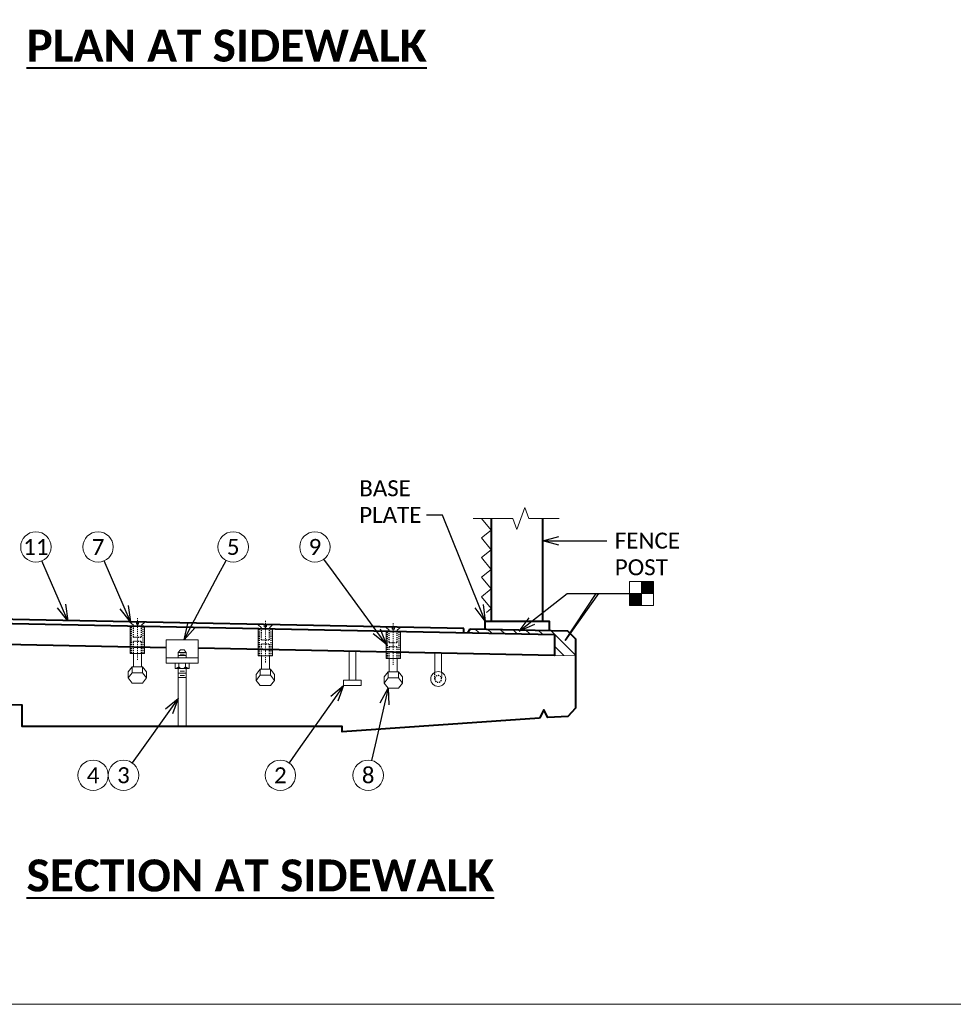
# Model space of a CAD drawing. Header units: metres. Extents: x -138 to 797, y -50 to 519.
# Tile 164 of 256: x -39 to 49, y 267 to 359. Entities that reach past the tile are written whole.
import ezdxf
from ezdxf import colors
from ezdxf.entities.mleader import LeaderData, LeaderLine
from ezdxf.enums import TextEntityAlignment as Align
from ezdxf.math import Vec2, Vec3

# ---------------------------------------------------------------- set-up
doc = ezdxf.new("R2010")
doc.units = ezdxf.units.M
doc.header["$MEASUREMENT"] = 0
doc.linetypes.add('Wisdot2', pattern=[0.125, 0.0625, -0.0625])
doc.linetypes.add('Wisdot4', pattern=[0.28125, 0.125, -0.0625, 0.03125, -0.0625])
for name, color, linetype, lineweight in [('B_ANNO_BREAK', 7, 'Continuous', 18), ('B_ANNO_DIM', 7, 'Continuous', 18), ('B_ANNO_SYMB', 7, 'Continuous', 18), ('B_ANNO_TEXT', 7, 'Continuous', 18), ('B_ANNO_TEXT_TITLE', 7, 'Continuous', 40), ('B_CNTR', 1, 'Wisdot4', 18), ('B_DETAIL', 7, 'Continuous', 18), ('B_DETAIL_HIDDEN', 7, 'Wisdot2', 25), ('B_DETAIL_OBJ', 7, 'Continuous', 40)]:
    doc.layers.add(name, color=color, linetype=linetype, lineweight=lineweight)
doc.layers.add('B_ANNO_NOPLOT', color=47, linetype='Continuous', lineweight=18, plot=False)
doc.styles.add('Annotative', font='calibri.ttf', dxfattribs={"height": 0.0625})
doc.styles.get("Standard").update_dxf_attribs({"font": 'calibri.ttf'})
doc.styles.add('Title', font='calibrib.ttf', dxfattribs={"height": 0.125})

# ---------------------------------------------------------------- blocks, each defined once
blk = doc.blocks.new('INS_JTSS_ATGRSDWK+SS_BASE')
at = {"layer": 'B_ANNO_NOPLOT', "flags": 128}
blk.add_lwpolyline([(0, 0), (0, 252), (323.9277, 252), (323.9277, 238.8552), (378, 238.8552), (378, 40.4996), (316.5708, 40.4996), (316.5708, 0)], close=True, dxfattribs=at)
at = {"style": 'Annotative'}
blk.add_attdef('DIM12', text='', height=1.5, rotation=90, dxfattribs=at).set_placement((9.8635, -92.4421), align=Align.MIDDLE_CENTER)
at = {"layer": 'B_ANNO_DIM', "lineweight": 30}
for tag, p in [('BAR1', (10.7294, -248.1165)), ('BAR3', (129.0984, -257.5272))]:
    blk.add_attdef(tag, text='', height=1.5, dxfattribs=at).set_placement(p, align=Align.TOP_LEFT)
at = {"layer": 'B_ANNO_DIM', "style": 'Annotative'}
for tag, p in [('BAR2', (96.1024, -274.8563)), ('BAR4', (122.9444, -296.1127))]:
    blk.add_attdef(tag, text='', height=1.5, dxfattribs=at).set_placement(p, align=Align.TOP_LEFT)
at = {"layer": 'B_ANNO_TEXT', "style": 'Annotative'}
for tag, p in [('SS', (321.0554, -84.683)), ('BID#', (275.9705, -312.1489))]:
    blk.add_attdef(tag, p, '', height=1.5, dxfattribs=at)
blk = doc.blocks.new('*U739')
at = {"layer": 'B_ANNO_NOPLOT', "flags": 128}
blk.add_lwpolyline([(0, 0), (0, 252), (323.9277, 252), (323.9277, 238.8552), (378, 238.8552), (378, 40.4996), (316.5708, 40.4996), (316.5708, 0)], close=True, dxfattribs=at)
blk = doc.blocks.new('bent stud - section')
at = {"layer": 'B_DETAIL'}
for p, q in [((-0.315, 1.56), (-0.315, -0.234)), ((0.318, -0.235), (0.318, 1.542))]:
    blk.add_line(p, q, dxfattribs=at)
blk.add_circle((0.001, -0.86), 0.701, dxfattribs=at)
at = {"layer": 'B_DETAIL_HIDDEN', "ltscale": 0.25}
for p, q in [((-0.315, -0.234), (-0.315, -0.84)), ((0.318, -0.858), (0.318, -0.235))]:
    blk.add_line(p, q, dxfattribs=at)
blk.add_circle((0.001, -0.858), 0.317, dxfattribs=at)
blk = doc.blocks.new('stud - section')
at = {"layer": 'B_DETAIL'}
for p, q in [((-0.315, -1.103), (-0.315, 1.598)), ((0.315, -1.103), (0.315, 1.585)), ((-0.825, -1.103), (-0.825, -1.598)), ((0.825, -1.103), (-0.825, -1.103)), ((-0.825, -1.598), (0.825, -1.598)), ((0.825, -1.598), (0.825, -1.103))]:
    blk.add_line(p, q, dxfattribs=at)
blk = doc.blocks.new('bent bolt - section')
at = {"layer": 'B_CNTR', "ltscale": 0.25}
blk.add_line((0, -0.876), (0, 3.062), dxfattribs=at)
at = {"layer": 'B_DETAIL'}
for p, q in [((-0.708, 2.659), (-0.097, 2.659)), ((-0.708, 2.659), (-0.097, 2.659)), ((-0.708, 2.659), (-0.375, 2.368)), ((-0.675, -0.274), (-0.675, 2.269)), ((-0.096, 2.659), (-0.096, 2.465)), ((-0.096, 2.659), (-0.096, 2.465)), ((-0.096, 2.465), (0.097, 2.465)), ((-0.096, 2.465), (0.097, 2.465)), ((0.097, 2.465), (0.097, 2.659)), ((0.097, 2.465), (0.097, 2.659)), ((0.708, 2.659), (0.097, 2.659)), ((0.708, 2.659), (0.375, 2.368)), ((0.675, -0.274), (0.675, 2.296)), ((0.675, -0.274), (-0.675, -0.274)), ((-0.375, -0.274), (-0.375, -1.525)), ((0.375, -0.274), (0.375, -1.525)), ((-0.493, -1.525), (-0.866, -2.01)), ((-0.493, -2.092), (-0.493, -1.525)), ((0.493, -1.525), (-0.493, -1.525)), ((0.493, -2.092), (0.493, -1.525)), ((0.866, -2.01), (0.493, -1.525)), ((-0.866, -2.577), (-0.866, -2.01)), ((-0.493, -2.092), (-0.866, -2.577)), ((-0.866, -2.577), (-0.493, -3.062)), ((0.493, -2.092), (-0.493, -2.092)), ((0.866, -2.577), (0.493, -2.092)), ((0.493, -3.062), (0.866, -2.577)), ((0.866, -2.577), (0.866, -2.01)), ((-0.493, -3.062), (0.493, -3.062))]:
    blk.add_line(p, q, dxfattribs=at)
at = {"layer": 'B_DETAIL_HIDDEN', "ltscale": 0.25}
for p, q in [((-0.55, -0.274), (-0.55, 2.271)), ((-0.375, 1.239), (-0.375, 2.368)), ((0.375, 1.239), (0.375, 2.368)), ((0.55, -0.274), (0.55, 2.293)), ((0.375, 1.239), (-0.375, 1.239)), ((-0.375, -0.274), (-0.375, 0.856)), ((0.375, 0.856), (-0.375, 0.856)), ((0.375, -0.274), (0.375, 0.856))]:
    blk.add_line(p, q, dxfattribs=at)
blk = doc.blocks.new('_Open30')
at = {"color": 0, "linetype": 'ByBlock', "lineweight": -2}
for p, q in [((-1, 0.268), (0, 0)), ((0, 0), (-1, -0.268)), ((0, 0), (-1, 0))]:
    blk.add_line(p, q, dxfattribs=at)
blk = doc.blocks.new('square half dia solid')
at = {"layer": 'B_ANNO_SYMB'}
for points in [[(-1.125, 1.125), (0, 1.125), (0, 0), (-1.125, 0)], [(0, 0), (1.125, 0), (1.125, -1.125), (0, -1.125)]]:
    blk.add_hatch(color=256, dxfattribs=at).paths.add_polyline_path(points)
for p, q in [((0, 1.125), (0, -1.125)), ((-1.125, 0), (1.125, 0))]:
    blk.add_line(p, q, dxfattribs=at)
at = {"layer": 'B_ANNO_SYMB', "flags": 128}
for points in [[(-1.125, 1.125), (1.125, 1.125), (1.125, -1.125), (-1.125, -1.125), (-1.125, 1.125)], [(-1.125, 1.125), (0, 1.125), (0, 0), (-1.125, 0), (-1.125, 1.125)], [(0, 0), (1.125, 0), (1.125, -1.125), (0, -1.125), (0, 0)]]:
    blk.add_lwpolyline(points, dxfattribs=at)
blk = doc.blocks.new('*U5621')
at = {"layer": 'B_ANNO_BREAK', "flags": 128}
blk.add_lwpolyline([(124.9001, 45.5558), (122.0604, 45.5558), (121.6852, 46.5868), (120.9347, 44.5249), (120.5595, 45.5558), (116.8332, 45.5558)], dxfattribs=at)
at = {"layer": 'B_ANNO_NOPLOT', "flags": 128}
blk.add_lwpolyline([(0, 0), (0, 252), (323.9277, 252), (323.9277, 238.8552), (378, 238.8552), (378, 40.4996), (316.5708, 40.4996), (316.5708, 0)], close=True, dxfattribs=at)
at = {"layer": 'B_ANNO_SYMB'}
for centre in [(75.8329, 42.8887), (81.6627, 42.8887), (94.3325, 42.8887), (102.0005, 42.8887), (81.1959, 21.4746), (84.0469, 21.4746), (98.7581, 21.4746), (106.9943, 21.4746)]:
    blk.add_circle(centre, 1.4255, dxfattribs=at)
at = {"layer": 'B_DETAIL'}
for p, q in [((117.0051, 35.2115), (117.3901, 34.8265)), ((118.1927, 35.1878), (118.5778, 34.8027)), ((119.3804, 35.164), (119.7655, 34.7789)), ((120.568, 35.1403), (120.9532, 34.7551)), ((121.7557, 35.1165), (122.1409, 34.7313)), ((122.9434, 35.0928), (123.3286, 34.7075)), ((91.0532, 34.1924), (88.0532, 34.1924)), ((88.0532, 31.9804), (88.0532, 34.1924)), ((91.0532, 31.9804), (91.0532, 34.1924)), ((116.4041, 34.9512), (116.51, 34.8453)), ((124.131, 35.069), (126.4532, 32.7468)), ((124.4542, 33.5819), (125.3381, 32.6981)), ((91.0532, 32.4804), (88.0532, 32.4804)), ((89.3812, 33.2304), (89.1792, 33.0024)), ((89.9282, 33.0024), (89.1792, 33.0024)), ((89.1792, 33.0024), (89.1792, 32.4804)), ((89.9282, 32.7144), (89.1792, 32.7144)), ((89.7572, 32.8304), (89.3532, 32.8304)), ((89.7262, 33.2304), (89.3812, 33.2304)), ((89.7262, 33.2304), (89.9282, 33.0024)), ((89.9282, 32.4804), (89.9282, 33.0024)), ((126.4532, 32.6757), (124.4542, 32.7157)), ((91.0532, 31.9804), (88.0532, 31.9804)), ((88.8892, 31.9804), (88.8892, 31.4834)), ((88.8892, 31.4834), (90.2182, 31.4834)), ((89.1792, 26.0604), (89.1792, 31.4874)), ((89.2322, 31.9804), (89.2322, 31.4834)), ((89.8762, 31.4834), (89.8762, 31.9804)), ((89.9282, 31.4874), (89.9282, 26.0604)), ((90.2182, 31.4834), (90.2182, 31.9804)), ((89.9282, 31.0624), (89.1792, 31.0624)), ((89.9282, 30.6584), (89.1792, 30.6584)), ((89.7572, 31.2324), (89.3532, 31.2324)), ((89.7572, 30.8284), (89.3532, 30.8284))]:
    blk.add_line(p, q, dxfattribs=at)
at = {"layer": 'B_DETAIL', "flags": 128}
blk.add_lwpolyline([(117.6315, 45.5669), (118.5284, 44.4548), (117.6315, 43.7314), (118.5284, 42.6193), (117.6315, 41.8959), (118.5284, 40.7838), (117.6315, 40.0605), (118.5284, 38.9484), (117.6315, 38.225), (118.5284, 37.1129), (118.0799, 36.7512)], dxfattribs=at)
at = {"layer": 'B_DETAIL'}
blk.add_arc((89.5538, 31.8818), 0.3977, 216.080403, 323.9196, dxfattribs=at)
at = {"layer": 'B_DETAIL', "extrusion": (0, 0, -1)}
for centre, major_axis, start_param, end_param in [((88.5059, 32.5593), (1.2251, 0), 0.9360337, 1.2523275), ((90.6018, 32.5593), (-1.2251, 0), 5.0308578, 5.3471517)]:
    blk.add_ellipse(centre, major_axis=major_axis, ratio=0.924121, start_param=start_param, end_param=end_param, dxfattribs=at)
at = {"layer": 'B_DETAIL_OBJ'}
for p, q in [((118.5543, 35.9394), (118.5543, 45.5669)), ((123.3633, 35.9394), (123.3633, 45.5669)), ((115.9532, 35.2324), (48.9282, 36.5726)), ((115.9532, 34.8564), (115.9532, 35.2324)), ((116.3438, 34.8484), (116.5473, 35.2216))]:
    blk.add_line(p, q, dxfattribs=at)
at = {"layer": 'B_DETAIL_OBJ', "flags": 128}
for points in [[(88.0532, 33.4444), (44.0944, 34.3251), (39.3117, 39.1078), (40.705, 40.5012), (44.9281, 36.2781), (48.9282, 36.1984)], [(48.9282, 36.1984), (124.4542, 34.686), (124.4542, 32.7157), (91.0532, 33.3844)], [(116.5473, 35.2216), (125.7035, 35.0121), (126.4532, 34.2624), (126.4532, 27.7722), (125.7044, 26.9843), (123.8284, 26.8903), (123.4534, 27.6223), (123.0634, 26.8213)], [(117.9532, 35.1894), (117.9532, 35.9394), (123.9644, 35.9394), (123.9644, 35.0692)], [(123.0634, 26.8213), (104.5532, 25.5604), (104.5532, 26.0604), (74.5532, 26.0604), (74.5532, 28.0604), (4.7722, 29.457)]]:
    blk.add_lwpolyline(points, dxfattribs=at)
at = {"xscale": -1}
blk.add_blockref('square half dia solid', (132.6136, 38.5312), dxfattribs=at)
at = {"color": 7, "linetype": 'Continuous', "lineweight": 18, "xscale": -1}
for name, p in [('bent bolt - section', (85.3532, 33.1853)), ('bent bolt - section', (97.3532, 32.9454)), ('bent bolt - section', (109.3532, 32.7054)), ('stud - section', (105.519, 31.4905)), ('bent stud - section', (113.5632, 31.3674))]:
    blk.add_blockref(name, p, dxfattribs=at)
at = {"layer": 'B_ANNO_TEXT', "char_height": 1.5, "width": 3.563823, "attachment_point": 5, "style": 'Annotative'}
for s, insert in [('11', (75.8329, 42.8887)), ('7', (81.6627, 42.8887)), ('5', (94.3325, 42.8887)), ('9', (102.0005, 42.8887)), ('4', (81.1959, 21.4746)), ('3', (84.0469, 21.4746)), ('2', (98.7581, 21.4746)), ('8', (106.9943, 21.4746))]:
    blk.add_mtext(s, dxfattribs=dict(at, insert=insert))
at = {"layer": 'B_ANNO_TEXT', "style": 'Annotative'}
blk.add_attdef('DIM8', text='', height=1.5, dxfattribs=at).set_placement((182.277, 126.1044), align=Align.MIDDLE_CENTER)
blk.add_attdef('DIM10', text='', height=1.5, rotation=300, dxfattribs=at).set_placement((32.2459, 105.4056), align=Align.MIDDLE_CENTER)
at = {"layer": 'B_ANNO_TEXT_TITLE', "char_height": 3, "attachment_point": 1, "line_spacing_factor": 0.8, "style": 'Title'}
for s, insert in [('\\pxqc;{\\LPLAN AT SIDEWALK}', (74.951, 91.4063, -1.6845)), ('\\pxqc;{\\LSECTION AT SIDEWALK}', (74.951, 13.5797, -1.6845))]:
    blk.add_mtext(s, dxfattribs=dict(at, insert=insert))
at = {"layer": 'B_ANNO_DIM'}
ml = blk.add_multileader_mtext('Standard', dxfattribs=at)
ml.set_content('BASE\\PPLATE', color=256)
ml.set_leader_properties()
ml.set_arrow_properties(name='OPEN30')
ml.build(insert=Vec2(0, 0))
ml.multileader.update_dxf_attribs({"text_right_attachment_type": 3, "dogleg_length": 0.0625, "arrow_head_size": 1.5, "scale": 24})
ctx = ml.context
ctx.base_point, ctx.scale, ctx.char_height, ctx.arrow_head_size, ctx.landing_gap_size, ctx.plane_origin = Vec3(105.4102, 48.3898), 24, 1.5, 1.5, 0.75, Vec3(118.7594, 35.9273)
ctx.right_attachment = 3
notes = []
notes.append((ctx, [(0, (1, 1, 0), (113.9741, 45.8748), (-1, 0), 1.5, [(0, [(117.9532, 35.9394), (113.9741, 45.8748), (113.9741, 45.8748)], 0, [])])]))
ctx.mtext.insert, ctx.mtext.flow_direction = Vec3(106.1602, 49.1433), 5
ml = blk.add_multileader_mtext('Standard', dxfattribs=at)
ml.set_content('FENCE\\PPOST', color=256)
ml.set_leader_properties()
ml.set_arrow_properties(name='OPEN30')
ml.build(insert=Vec2(0, 0))
ml.multileader.update_dxf_attribs({"text_right_attachment_type": 3, "dogleg_length": 0.0625, "arrow_head_size": 1.5, "scale": 24})
ctx = ml.context
ctx.base_point, ctx.scale, ctx.char_height, ctx.arrow_head_size, ctx.landing_gap_size, ctx.plane_origin = Vec3(129.375, 43.4731), 24, 1.5, 1.5, 0.75, Vec3(123.5464, 43.4731)
ctx.right_attachment = 3
notes.append((ctx, [(0, (1, 1, 0), (127.875, 43.4731), (1, 0), 1.5, [(0, [(123.3633, 43.4731), (127.875, 43.4731), (127.875, 43.4731)], 0, [])])]))
ctx.mtext.insert, ctx.mtext.flow_direction = Vec3(130.125, 44.2341), 5
ml = blk.add_multileader_mtext('Standard', dxfattribs=at)
ml.set_content('', color=256)
ml.set_leader_properties()
ml.set_arrow_properties(name='OPEN30')
ml.build(insert=Vec2(0, 0))
ml.multileader.update_dxf_attribs({"text_right_attachment_type": 3, "dogleg_length": 0.0625, "arrow_head_size": 1.5, "scale": 24})
ctx = ml.context
ctx.base_point, ctx.scale, ctx.char_height, ctx.arrow_head_size, ctx.landing_gap_size, ctx.plane_origin, ctx.plane_x_axis, ctx.plane_y_axis = Vec3(75.8033, 42.957), 24, 1.5, 1.5, 0.75, Vec3(78.3828, 37.0149), Vec3(0.3982107, -0.917294), Vec3(0.917294, 0.3982107)
ctx.right_attachment = 3
notes.append((ctx, [(0, (1, 1, 0), (76.9979, 40.2051), (-0.3982107, 0.917294), 1.5, [(0, [(78.8344, 35.9746), (76.9979, 40.2051), (76.9979, 40.2051)], 0, [])])]))
ctx.mtext.insert, ctx.mtext.text_direction, ctx.mtext.rotation, ctx.mtext.flow_direction = Vec3(76.7899, 42.5677), Vec3(0.3982107, -0.917294), 5.1219544, 5
ml = blk.add_multileader_mtext('Standard', dxfattribs=at)
ml.set_content('', color=256)
ml.set_leader_properties()
ml.set_arrow_properties(name='OPEN30')
ml.build(insert=Vec2(0, 0))
ml.multileader.update_dxf_attribs({"text_right_attachment_type": 3, "dogleg_length": 0.0625, "arrow_head_size": 1.5, "scale": 24})
ctx = ml.context
ctx.base_point, ctx.scale, ctx.char_height, ctx.arrow_head_size, ctx.landing_gap_size, ctx.plane_origin, ctx.plane_x_axis, ctx.plane_y_axis = Vec3(81.633, 42.957), 24, 1.5, 1.5, 0.75, Vec3(84.2126, 37.0149), Vec3(0.3982107, -0.917294), Vec3(0.917294, 0.3982107)
ctx.right_attachment = 3
notes.append((ctx, [(0, (1, 1, 0), (82.8276, 40.2051), (-0.3982107, 0.917294), 1.5, [(0, [(84.7152, 35.857), (82.8276, 40.2051), (82.8276, 40.2051)], 0, [])])]))
ctx.mtext.insert, ctx.mtext.text_direction, ctx.mtext.rotation, ctx.mtext.flow_direction = Vec3(82.6196, 42.5677), Vec3(0.3982107, -0.917294), 5.1219544, 5
ml = blk.add_multileader_mtext('Standard', dxfattribs=at)
ml.set_content('', color=256)
ml.set_leader_properties()
ml.set_arrow_properties(name='OPEN30')
ml.build(insert=Vec2(0, 0))
ml.multileader.update_dxf_attribs({"text_right_attachment_type": 3, "dogleg_length": 0.0625, "arrow_head_size": 1.5, "scale": 24})
ctx = ml.context
ctx.base_point, ctx.scale, ctx.char_height, ctx.arrow_head_size, ctx.landing_gap_size, ctx.plane_origin, ctx.plane_x_axis, ctx.plane_y_axis = Vec3(101.9565, 42.9488), 24, 1.5, 1.5, 0.75, Vec3(105.7823, 37.7214), Vec3(0.5906025, -0.8069626), Vec3(0.8069626, 0.5906025)
ctx.right_attachment = 3
notes.append((ctx, [(0, (1, 1, 0), (103.7283, 40.5279), (-0.5906025, 0.8069626), 1.5, [(0, [(108.6782, 33.7646), (103.7283, 40.5279), (103.7283, 40.5279)], 0, [])])]))
ctx.mtext.insert, ctx.mtext.text_direction, ctx.mtext.rotation, ctx.mtext.flow_direction = Vec3(103.0047, 42.7865), Vec3(0.5906025, -0.8069626), 5.3441943, 5
ml = blk.add_multileader_mtext('Standard', dxfattribs=at)
ml.set_content('', color=256)
ml.set_leader_properties()
ml.set_arrow_properties(name='OPEN30')
ml.build(insert=Vec2(0, 0))
ml.multileader.update_dxf_attribs({"text_right_attachment_type": 3, "dogleg_length": 0.0625, "arrow_head_size": 1.5, "scale": 24})
ctx = ml.context
ctx.base_point, ctx.scale, ctx.char_height, ctx.arrow_head_size, ctx.landing_gap_size, ctx.plane_origin, ctx.plane_x_axis, ctx.plane_y_axis = Vec3(94.3673, 42.9545), 24, 1.5, 1.5, 0.75, Vec3(91.3352, 37.2301), Vec3(-0.4680728, -0.8836899), Vec3(0.8836899, -0.4680728)
ctx.right_attachment = 3
notes.append((ctx, [(0, (1, 1, 0), (92.9631, 40.3034), (0.4680728, 0.8836899), 1.5, [(0, [(89.7262, 34.1924), (92.9631, 40.3034), (92.9631, 40.3034)], 0, [])])]))
ctx.mtext.insert, ctx.mtext.text_direction, ctx.mtext.rotation, ctx.mtext.flow_direction = Vec3(94.679, 41.9407), Vec3(-0.4680728, -0.8836899), 4.2252804, 5
ml = blk.add_multileader_mtext('Standard', dxfattribs=at)
ml.set_content('', color=256)
ml.set_leader_properties()
ml.set_arrow_properties(name='OPEN30')
ml.build(insert=Vec2(0, 0))
ml.multileader.update_dxf_attribs({"text_right_attachment_type": 3, "dogleg_length": 0.0625, "arrow_head_size": 1.5, "scale": 24})
ctx = ml.context
ctx.base_point, ctx.scale, ctx.char_height, ctx.arrow_head_size, ctx.landing_gap_size, ctx.plane_origin = Vec3(131.4991, 38.5314), 24, 1.5, 1.5, 0.75, Vec3(122.5738, 34.9969)
ctx.right_attachment = 3
notes.append((ctx, [(0, (1, 1, 0), (129.9991, 38.5314), (1, 0), 1.5, [(1, [(121.1607, 34.9969), (125.6496, 38.5314), (128.6075, 38.5314), (125.4839, 34.121), (128.3917, 38.5314)], 0, [])])]))
ctx.mtext.insert, ctx.mtext.flow_direction = Vec3(132.2491, 39.2814), 5
ml = blk.add_multileader_mtext('Standard', dxfattribs=at)
ml.set_content('', color=256)
ml.set_leader_properties()
ml.set_arrow_properties(name='OPEN30')
ml.build(insert=Vec2(0, 0))
ml.multileader.update_dxf_attribs({"text_right_attachment_type": 3, "dogleg_length": 0.0625, "arrow_head_size": 1.5, "scale": 24})
ctx = ml.context
ctx.base_point, ctx.scale, ctx.char_height, ctx.arrow_head_size, ctx.landing_gap_size, ctx.plane_origin, ctx.plane_x_axis, ctx.plane_y_axis = Vec3(98.7151, 21.4137), 24, 1.5, 1.5, 0.75, Vec3(102.4482, 26.7077), Vec3(0.5762855, 0.8172485), Vec3(-0.8172485, 0.5762855)
ctx.right_attachment = 3
notes.append((ctx, [(0, (1, 1, 0), (100.444, 23.8655), (-0.5762855, -0.8172485), 1.5, [(0, [(104.694, 29.8925), (100.444, 23.8655), (100.444, 23.8655)], 0, [])])]))
ctx.mtext.insert, ctx.mtext.text_direction, ctx.mtext.rotation, ctx.mtext.flow_direction = Vec3(98.5344, 22.4589), Vec3(0.5762855, 0.8172485), 0.9566201, 5
ml = blk.add_multileader_mtext('Standard', dxfattribs=at)
ml.set_content('', color=256)
ml.set_leader_properties()
ml.set_arrow_properties(name='OPEN30')
ml.build(insert=Vec2(0, 0))
ml.multileader.update_dxf_attribs({"text_right_attachment_type": 3, "dogleg_length": 0.0625, "arrow_head_size": 1.5, "scale": 24})
ctx = ml.context
ctx.base_point, ctx.scale, ctx.char_height, ctx.arrow_head_size, ctx.landing_gap_size, ctx.plane_origin, ctx.plane_x_axis, ctx.plane_y_axis = Vec3(106.9777, 21.402), 24, 1.5, 1.5, 0.75, Vec3(108.4202, 27.7172), Vec3(0.2226841, 0.9748907), Vec3(-0.9748907, 0.2226841)
ctx.right_attachment = 3
notes.append((ctx, [(0, (1, 1, 0), (107.6458, 24.3267), (-0.2226841, -0.9748907), 1.5, [(0, [(108.8602, 29.6434), (107.6458, 24.3267), (107.6458, 24.3267)], 0, [])])]))
ctx.mtext.insert, ctx.mtext.text_direction, ctx.mtext.rotation, ctx.mtext.flow_direction = Vec3(106.4136, 22.3002), Vec3(0.2226841, 0.9748907), 1.3462295, 5
ml = blk.add_multileader_mtext('Standard', dxfattribs=at)
ml.set_content('', color=256)
ml.set_leader_properties()
ml.set_arrow_properties(name='OPEN30')
ml.build(insert=Vec2(0, 0))
ml.multileader.update_dxf_attribs({"text_right_attachment_type": 3, "dogleg_length": 0.0625, "arrow_head_size": 1.5, "scale": 24})
ctx = ml.context
ctx.base_point, ctx.scale, ctx.char_height, ctx.arrow_head_size, ctx.landing_gap_size, ctx.plane_origin, ctx.plane_x_axis, ctx.plane_y_axis = Vec3(84.0037, 21.4139), 24, 1.5, 1.5, 0.75, Vec3(87.7594, 26.692), Vec3(0.5797608, 0.8147867), Vec3(-0.8147867, 0.5797608)
ctx.right_attachment = 3
notes.append((ctx, [(0, (1, 1, 0), (85.743, 23.8583), (-0.5797608, -0.8147867), 1.5, [(0, [(89.1792, 28.6874), (85.743, 23.8583), (85.743, 23.8583)], 0, [])])]))
ctx.mtext.insert, ctx.mtext.text_direction, ctx.mtext.rotation, ctx.mtext.flow_direction = Vec3(83.8275, 22.4598), Vec3(0.5797608, 0.8147867), 0.9523612, 5
for ctx, leaders in notes:
    for number, flags, end, landing, length, lines in leaders:
        leader = LeaderData()
        leader.index, (leader.has_last_leader_line, leader.has_dogleg_vector, leader.attachment_direction) = number, flags
        leader.last_leader_point, leader.dogleg_vector, leader.dogleg_length = Vec3(end), Vec3(landing), length
        for number, points, colour, breaks in lines:
            line = LeaderLine()
            line.index, line.vertices, line.color, line.breaks = number, Vec3.list(points), colors.encode_raw_color(colour), breaks
            leader.lines.append(line)
        ctx.leaders.append(leader)

msp = doc.modelspace()

# ---------------------------------------------------------------- block references
msp.add_blockref('INS_JTSS_ATGRSDWK+SS_BASE', (-112.829, 266.839))

# ---------------------------------------------------------------- next in the draw order: block references
msp.add_blockref('*U739', (-112.829, 266.839))

# ---------------------------------------------------------------- next in the draw order: block references
msp.add_blockref('*U5621', (-112.829, 266.839))

doc.saveas('drawing.dxf')
